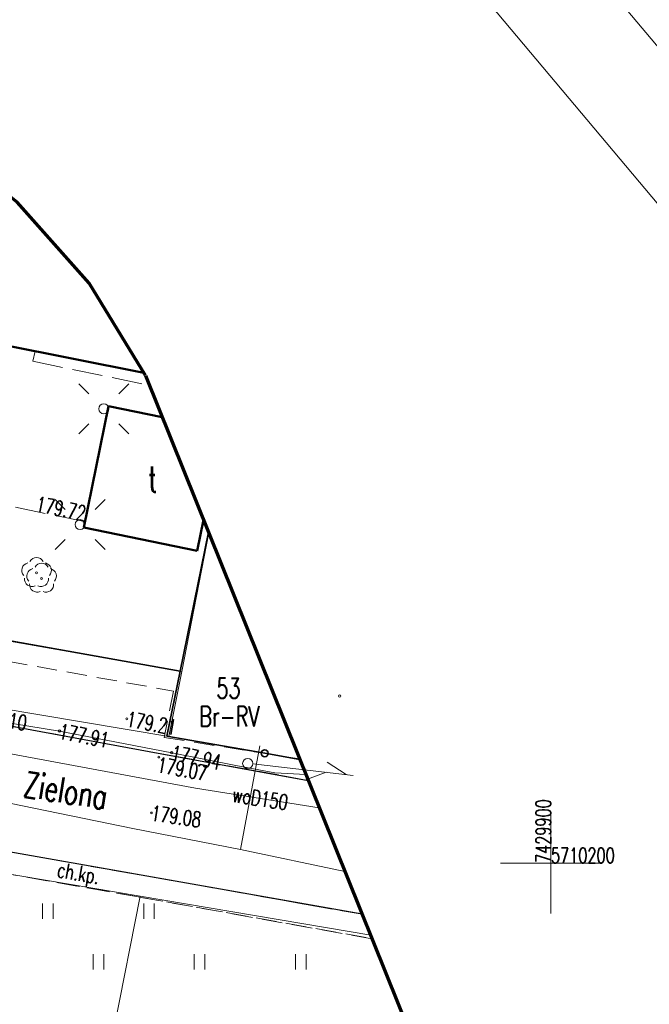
# Model space of a CAD drawing. Header units: metres. Extents: x 7429064 to 7429988, y 5709479 to 5710302.
# Tile 37 of 38: x 7429874 to 7429905, y 5710193 to 5710242. Entities that reach past the tile are written whole.
import ezdxf
from ezdxf.enums import TextEntityAlignment as Align

# ---------------------------------------------------------------- set-up
doc = ezdxf.new("R2010")
doc.units = ezdxf.units.M
doc.header["$MEASUREMENT"] = 0
for name, pattern in [('1', [0]), ('3_KTCR02', [1.5, 1, -0.5]), ('3_KTJZ01', [2, 1.5, -0.5]), ('3_KTKR01', [0]), ('3_KTPL01', [2, 1.5, -0.5]), ('3_PTTU', [1.5, 1, -0.5]), ('5_EGBB01', [0]), ('7_1', [0]), ('7_SUPG_01', [0]), ('7_SUPK_01', [0]), ('7_SUPT_01', [0]), ('7_SUPW_01', [0])]:
    doc.linetypes.add(name, pattern=pattern)
doc.layers.get('0').update_dxf_attribs({"color": 250, "linetype": 'CONTINUOUS', "lineweight": 100})
for name, color, linetype, lineweight in [('arkusz', 250, 'CONTINUOUS', 18), ('DZIALKA_L_0', 96, '1', 18), ('DZIALKA_T_0', 96, 'CONTINUOUS', 18), ('EGBB_E_T_0', 7, 'CONTINUOUS', 25), ('EGBB_L_0', 7, '5_EGBB01', 50), ('KRZYZE_L_0', 7, '1', 18), ('KRZYZE_T_0', 7, 'CONTINUOUS', 18), ('KTCR_E_T_1', 7, 'CONTINUOUS', 15), ('KTCR_L_1', 7, '3_KTCR02', 18), ('KTJZ_L_0', 7, '3_KTJZ01', 18), ('KTKR_L_0', 7, '3_KTKR01', 25), ('KTOK_L_4', 7, 'CONTINUOUS', 35), ('KTPL_L_0', 7, '3_KTPL01', 18), ('KTUL_E_T_0', 7, 'CONTINUOUS', 25), ('OBOP_T_1', 96, 'CONTINUOUS', 18), ('PTTU_L_2', 7, '3_PTTU', 18), ('RTPW_T_1', 7, 'CONTINUOUS', 15), ('SUPG_E_T_3', 7, 'CONTINUOUS', 15), ('SUPG_L_3', 52, '7_SUPG_01', 18), ('SUPK_L_4', 34, '7_SUPK_01', 18), ('SUPT_L_0', 30, '7_SUPT_01', 18), ('SUPW_E_T_0', 5, 'CONTINUOUS', 15), ('SUPW_L_0', 5, '7_SUPW_01', 18), ('SUSM_T_0', 7, 'CONTINUOUS', 18), ('SUSM_T_3', 7, 'CONTINUOUS', 18), ('SUTG_T_0', 52, 'CONTINUOUS', 18), ('UZYTKI_T_0', 96, 'CONTINUOUS', 18), ('zakres', 2, 'CONTINUOUS', 70)]:
    doc.layers.add(name, color=color, linetype=linetype, lineweight=lineweight)
doc.styles.get("Standard").update_dxf_attribs({"font": 'Simplex.SHX', "width": 0.75})

# ---------------------------------------------------------------- blocks, each defined once
blk = doc.blocks.new('3_OBOP02_01')
at = {"linetype": 'Continuous'}
blk.add_circle((0, 0), 0.045, dxfattribs=at)
for centre, start, end in [((0, 0.375), 30.1401, 149.8599), ((-0.357, 0.116), 102.1445, 221.86), ((0.357, 0.116), 318.14, 77.8555), ((-0.22, -0.303), 174.1482, 293.8542), ((0.22, -0.303), 246.1458, 5.8518)]:
    blk.add_arc(centre, 0.375, start, end, dxfattribs=at)
blk = doc.blocks.new('3_PTTU04')
at = {"linetype": 'Continuous'}
for p, q in [((-0.2625, -0.375), (-0.2625, 0.375)), ((0.2625, -0.375), (0.2625, 0.375))]:
    blk.add_line(p, q, dxfattribs=at)
blk = doc.blocks.new('3_RTPW02')
at = {"linetype": 'Continuous'}
blk.add_circle((0, 0), 0.045, dxfattribs=at)
blk = doc.blocks.new('7_SUSM04_01')
at = {"linetype": 'Continuous'}
blk.add_circle((0, 0), 0.25, dxfattribs=at)
blk = doc.blocks.new('7_SUSM01')
at = {"linetype": 'Continuous'}
for p, q in [((-0.742, 0.742), (-1.237, 1.237)), ((0.742, 0.742), (1.237, 1.237)), ((-0.742, -0.742), (-1.237, -1.237)), ((0.742, -0.742), (1.237, -1.237))]:
    blk.add_line(p, q, dxfattribs=at)
blk.add_circle((0, 0), 0.245, dxfattribs=at)
blk = doc.blocks.new('7_SUPS01_04')
at = {"linetype": 'Continuous'}
blk.add_circle((0, 0), 0.0625, dxfattribs=at)

msp = doc.modelspace()

# ---------------------------------------------------------------- linework, layer by layer
at = {"layer": 'arkusz', "linetype": 'Continuous'}
for p, q in [((7429853.357, 5710302.214), (7429988.342, 5710141.345)), ((7429852.741, 5710295.17), (7429981.298, 5710141.961))]:
    msp.add_line(p, q, dxfattribs=at)
at = {"layer": 'DZIALKA_L_0', "linetype": '1'}
for p, q in [((7429881.76, 5710209.46), (7429883.096, 5710216.317)), ((7429881.76, 5710209.46), (7429856.6, 5710213.91)), ((7429853.07, 5710210.95), (7429881.13, 5710206.25)), ((7429881.13, 5710206.25), (7429881.76, 5710209.46)), ((7429887.602, 5710205.132), (7429881.13, 5710206.25)), ((7429879.7, 5710198.37), (7429851.51, 5710203.13)), ((7429875.74, 5710178.12), (7429879.7, 5710198.37)), ((7429879.7, 5710198.37), (7429891.107, 5710196.428))]:
    msp.add_line(p, q, dxfattribs=at)
at = {"layer": 'EGBB_L_0', "linetype": '5_EGBB01'}
for p, q in [((7429872.85, 5710225.62), (7429879.889, 5710224.21)), ((7429878.15, 5710222.57), (7429876.92, 5710216.58)), ((7429880.795, 5710222.027), (7429878.15, 5710222.57)), ((7429882.52, 5710215.43), (7429882.834, 5710216.957)), ((7429876.92, 5710216.58), (7429882.52, 5710215.43))]:
    msp.add_line(p, q, dxfattribs=at)
at = {"layer": 'EGBB_L_0'}
for p, q in [((7429872.85, 5710225.62), (7429879.889, 5710224.21)), ((7429878.15, 5710222.57), (7429876.92, 5710216.58)), ((7429880.795, 5710222.027), (7429878.15, 5710222.57)), ((7429882.52, 5710215.43), (7429882.834, 5710216.957)), ((7429876.92, 5710216.58), (7429882.52, 5710215.43))]:
    msp.add_line(p, q, dxfattribs=at)
at = {"layer": 'KRZYZE_L_0', "linetype": '1'}
for p, q in [((7429900, 5710197.5), (7429900, 5710202.5)), ((7429897.5, 5710200), (7429902.5, 5710200))]:
    msp.add_line(p, q, dxfattribs=at)
at = {"layer": 'KTCR_L_1', "linetype": '3_KTCR02'}
for p, q in [((7429855.42, 5710213.156), (7429881.347, 5710208.493)), ((7429880.78, 5710205.392), (7429863.475, 5710208.584)), ((7429881.347, 5710208.493), (7429880.899, 5710206.202)), ((7429880.899, 5710206.202), (7429887.584, 5710205.144)), ((7429888.009, 5710204.085), (7429880.78, 5710205.392)), ((7429879.756, 5710199.4), (7429862.572, 5710202.443)), ((7429862.433, 5710201.372), (7429879.527, 5710198.34)), ((7429890.671, 5710197.465), (7429879.756, 5710199.4)), ((7429879.527, 5710198.34), (7429891.15, 5710196.274))]:
    msp.add_line(p, q, dxfattribs=at)
at = {"layer": 'KTJZ_L_0', "linetype": '3_KTJZ01'}
for p, q in [((7429863.475, 5710208.584), (7429880.78, 5710205.392)), ((7429880.78, 5710205.392), (7429888.009, 5710204.085)), ((7429862.572, 5710202.443), (7429879.756, 5710199.4)), ((7429879.756, 5710199.4), (7429890.671, 5710197.465))]:
    msp.add_line(p, q, dxfattribs=at)
at = {"layer": 'KTKR_L_0', "linetype": '3_KTKR01'}
for p, q in [((7429863.475, 5710208.584), (7429880.78, 5710205.392)), ((7429880.78, 5710205.392), (7429888.009, 5710204.085)), ((7429879.756, 5710199.4), (7429862.572, 5710202.443)), ((7429890.671, 5710197.465), (7429879.756, 5710199.4))]:
    msp.add_line(p, q, dxfattribs=at)
at = {"layer": 'KTOK_L_4'}
for p, q in [((7429881.679, 5710209.472), (7429883.077, 5710216.352)), ((7429873.393, 5710210.961), (7429881.679, 5710209.472)), ((7429881.027, 5710206.262), (7429881.679, 5710209.472)), ((7429885.859, 5710205.422), (7429881.027, 5710206.262)), ((7429887.593, 5710205.121), (7429885.859, 5710205.422))]:
    msp.add_line(p, q, dxfattribs=at)
msp.add_circle((7429885.859, 5710205.422), 0.17, dxfattribs=at)
at = {"layer": 'KTPL_L_0', "linetype": '3_KTPL01'}
for p, q in [((7429872.85, 5710225.62), (7429874.528, 5710225.284)), ((7429874.528, 5710225.284), (7429874.41, 5710224.79)), ((7429874.41, 5710224.79), (7429880.162, 5710223.6)), ((7429878.15, 5710222.57), (7429876.98, 5710216.87)), ((7429880.795, 5710222.027), (7429878.15, 5710222.57)), ((7429876.98, 5710216.87), (7429858.16, 5710220.73))]:
    msp.add_line(p, q, dxfattribs=at)
at = {"layer": 'PTTU_L_2', "linetype": '3_PTTU'}
for p, q in [((7429879.527, 5710198.34), (7429862.433, 5710201.372)), ((7429891.156, 5710196.259), (7429879.527, 5710198.34))]:
    msp.add_line(p, q, dxfattribs=at)
at = {"layer": 'SUPG_L_3', "linetype": '7_SUPG_01'}
for p, q in [((7429875.72, 5710206.521), (7429870.289, 5710207.396)), ((7429881.266, 5710205.45), (7429875.72, 5710206.521)), ((7429884.43, 5710204.81), (7429881.266, 5710205.45)), ((7429886.36, 5710204.46), (7429884.43, 5710204.81)), ((7429887.895, 5710204.369), (7429886.36, 5710204.46))]:
    msp.add_line(p, q, dxfattribs=at)
at = {"layer": 'SUPG_L_3', "linetype": '7_1'}
for p, q in [((7429875.72, 5710206.521), (7429870.289, 5710207.396)), ((7429881.266, 5710205.45), (7429875.72, 5710206.521)), ((7429884.43, 5710204.81), (7429881.266, 5710205.45)), ((7429886.36, 5710204.46), (7429884.43, 5710204.81)), ((7429887.895, 5710204.369), (7429886.36, 5710204.46))]:
    msp.add_line(p, q, dxfattribs=at)
at = {"layer": 'SUPK_L_4', "linetype": '7_SUPK_01'}
for p, q in [((7429849.595, 5710207.829), (7429879.34, 5710201.7)), ((7429884.67, 5710200.66), (7429885.62, 5710205.79)), ((7429884.67, 5710200.66), (7429879.34, 5710201.7)), ((7429889.818, 5710199.588), (7429884.67, 5710200.66))]:
    msp.add_line(p, q, dxfattribs=at)
at = {"layer": 'SUPK_L_4', "linetype": '7_1'}
for p, q in [((7429849.595, 5710207.829), (7429879.34, 5710201.7)), ((7429884.67, 5710200.66), (7429885.62, 5710205.79)), ((7429879.34, 5710201.7), (7429884.67, 5710200.66)), ((7429884.67, 5710200.66), (7429889.818, 5710199.588))]:
    msp.add_line(p, q, dxfattribs=at)
at = {"layer": 'SUPT_L_0', "linetype": '7_SUPT_01'}
for p, q in [((7429885.268, 5710204.892), (7429890.237, 5710204.331)), ((7429888.951, 5710204.98), (7429889.889, 5710204.371)), ((7429887.846, 5710204.098), (7429888.895, 5710204.483))]:
    msp.add_line(p, q, dxfattribs=at)
at = {"layer": 'SUPW_L_0', "linetype": '7_SUPW_01'}
for p, q in [((7429882.44, 5710203.69), (7429852.774, 5710209.233)), ((7429888.553, 5710202.733), (7429882.44, 5710203.69))]:
    msp.add_line(p, q, dxfattribs=at)
at = {"layer": 'SUPW_L_0', "linetype": '7_1'}
for p, q in [((7429882.44, 5710203.69), (7429852.774, 5710209.233)), ((7429888.553, 5710202.733), (7429882.44, 5710203.69))]:
    msp.add_line(p, q, dxfattribs=at)
at = {"layer": 'zakres', "linetype": 'Continuous', "lineweight": 70, "flags": 128}
for points in [[(7429879.97, 5710224.078), (7429877.184, 5710228.646), (7429873.638, 5710232.653), (7429869.179, 5710236.144), (7429864.148, 5710238.743), (7429858.721, 5710240.36)], [(7429879.97, 5710224.078), (7429901.822, 5710169.735)]]:
    msp.add_lwpolyline(points, dxfattribs=at)

# ---------------------------------------------------------------- block references
at = {"layer": 'OBOP_T_1'}
for p in [(7429874.59, 5710214.34), (7429874.84, 5710214.06)]:
    msp.add_blockref('3_OBOP02_01', p, dxfattribs=at)
at = {"layer": 'PTTU_L_2'}
for p in [(7429875.145, 5710197.621), (7429880.145, 5710197.621), (7429877.645, 5710195.121), (7429882.645, 5710195.121), (7429887.645, 5710195.121)]:
    msp.add_blockref('3_PTTU04', p, dxfattribs=at)
at = {"layer": 'RTPW_T_1'}
for p in [(7429876.93, 5710216.88), (7429879.05, 5710207.12), (7429880.632, 5710205.235), (7429880.263, 5710202.475)]:
    msp.add_blockref('3_RTPW02', p, dxfattribs=at)
at = {"layer": 'SUSM_T_0'}
for p in [(7429877.91, 5710222.44), (7429876.74, 5710216.72)]:
    msp.add_blockref('7_SUSM01', p, dxfattribs=at)
at = {"layer": 'SUSM_T_3', "rotation": 158.7099948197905}
msp.add_blockref('7_SUSM04_01', (7429885.02, 5710204.92), dxfattribs=at)
at = {"layer": 'SUTG_T_0'}
for p in [(7429889.56, 5710208.25), (7429875.72, 5710206.521), (7429881.266, 5710205.45)]:
    msp.add_blockref('7_SUPS01_04', p, dxfattribs=at)

# ---------------------------------------------------------------- texts
at = {"layer": 'DZIALKA_T_0', "width": 0.7}
msp.add_text('53', height=1, dxfattribs=at).set_placement((7429883.47, 5710209.132), align=Align.TOP_LEFT)
at = {"layer": 'EGBB_E_T_0', "width": 0.7}
msp.add_text('t', height=1.25, dxfattribs=at).set_placement((7429880.324, 5710218.966), align=Align.MIDDLE)
at = {"layer": 'KRZYZE_T_0', "width": 0.7}
msp.add_text('7429900', height=0.75, rotation=90, dxfattribs=at).set_placement((7429900, 5710200))
msp.add_text('5710200', height=0.75, dxfattribs=at).set_placement((7429900, 5710200))
at = {"layer": 'KTCR_E_T_1', "width": 0.7}
msp.add_text('ch.kp.', height=0.75, rotation=350.2062, dxfattribs=at).set_placement((7429876.641, 5710199.38), align=Align.MIDDLE)
at = {"layer": 'KTUL_E_T_0', "width": 0.7}
msp.add_text('Zielona', height=1.25, rotation=350.9105, dxfattribs=at).set_placement((7429876.034, 5710203.607), align=Align.MIDDLE)
at = {"layer": 'RTPW_T_1', "width": 0.7}
msp.add_text('179.72', height=0.75, rotation=348.6082, dxfattribs=at).set_placement((7429876.939, 5710216.892), align=Align.RIGHT)
for s, rotation, p in [('179.21', 349.8264, (7429879.05, 5710207.12)), ('179.08', 351.9683, (7429880.263, 5710202.475))]:
    msp.add_text(s, height=0.75, rotation=rotation, dxfattribs=at).set_placement(p, align=Align.MIDDLE_LEFT)
msp.add_text('179.07', height=0.75, rotation=349.7602, dxfattribs=at).set_placement((7429880.632, 5710205.235), align=Align.TOP_LEFT)
at = {"layer": 'SUPG_E_T_3', "width": 0.7}
msp.add_text('gn110', height=0.75, rotation=350.8476, dxfattribs=at).set_placement((7429872.991, 5710206.961), align=Align.MIDDLE)
at = {"layer": 'SUPW_E_T_0', "width": 0.7}
msp.add_text('woD150', height=0.75, rotation=351.1009, dxfattribs=at).set_placement((7429885.643, 5710203.189), align=Align.MIDDLE)
at = {"layer": 'SUTG_T_0', "width": 0.7}
for s, rotation, p in [('177.91', 349.07, (7429875.72, 5710206.521)), ('177.94', 348.5648, (7429881.266, 5710205.45))]:
    msp.add_text(s, height=0.75, rotation=rotation, dxfattribs=at).set_placement(p, align=Align.MIDDLE_LEFT)
at = {"layer": 'UZYTKI_T_0', "width": 0.7}
msp.add_text('Br-RV', height=1, dxfattribs=at).set_placement((7429882.622, 5710207.745), align=Align.TOP_LEFT)

doc.saveas('drawing.dxf')
